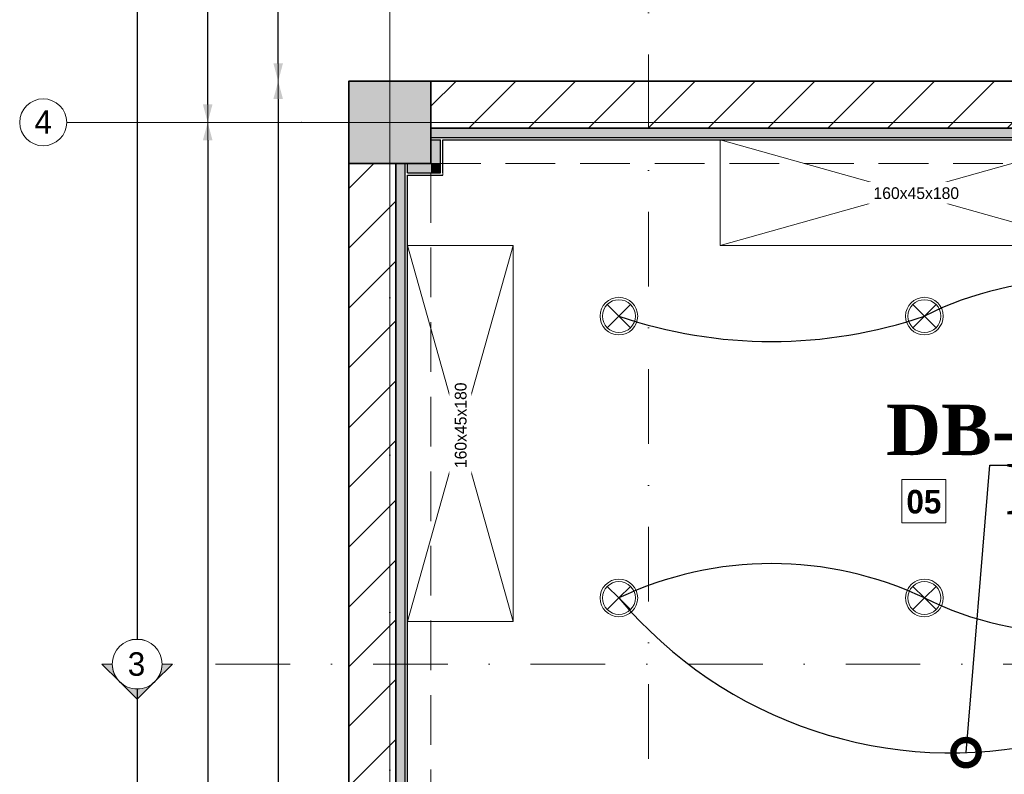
# Model space of a CAD drawing. Header units: inches. Extents: x -101229 to 34922, y -9538 to 27777.
# Tile 24 of 53: x -17806 to -13616, y 8847 to 12059. Entities that reach past the tile are written whole.
import ezdxf
from ezdxf import colors
from ezdxf.entities.mleader import LeaderData, LeaderLine
from ezdxf.enums import TextEntityAlignment as Align
from ezdxf.math import Vec2, Vec3

# ---------------------------------------------------------------- set-up
doc = ezdxf.new("R2010")
doc.units = ezdxf.units.IN
doc.header["$MEASUREMENT"] = 0
doc.set_wipeout_variables(frame=1)
for name, pattern in [('Dot & Dashed', [670.277762, 317.5, -176.388889, 0, -176.388874]), ('Hidden', [317.5, 211.666667, -105.833333]), ('Wipeout_Contour', [1000, 0, -1000])]:
    doc.linetypes.add(name, pattern=pattern)
for name, color, linetype in [('- განათება', 7, 'Continuous'), ('- საშტეფცელო როზეტები', 7, 'Continuous'), ('Dimensioning - General', 7, 'Continuous'), ('Marker - Section', 7, 'Continuous'), ('New_Structural - Bearing', 7, 'Continuous'), ('Structural - Bearing', 7, 'Continuous'), ('Structural - Grid', 7, 'Continuous')]:
    doc.layers.add(name, color=color, linetype=linetype)
for name, color, linetype, lineweight, true_color in [('Marker - Section_Pen_No__108', 7, 'Continuous', 13, 0xfd8379), ('New_Interior - Lamp_Pen_No__77', 7, 'Continuous', 20, 0xffeb28), ('New_Structural - Bearing_Pen_No__255', 7, 'Continuous', 13, 0xe8e8e8), ('New_Structural - Bearing_Pen_No__5', 7, 'Continuous', 25, 0x40a5ff), ('New_Structural - Bearing_Pen_No__57', 7, 'Continuous', 25, 0xdcd214), ('Structural - Bearing_Pen_No__102', 7, 'Continuous', 13, 0xcccccc), ('Structural - Bearing_Pen_No__161', 7, 'Continuous', 13, 0x6a6a6a), ('Structural - Bearing_Pen_No__28', 7, 'Continuous', 35, 0xa80f02), ('Structural - Bearing_Pen_No__81', 7, 'Continuous', 20, 0x6a6a6a), ('Structural - Grid_Pen_No__81', 7, 'Continuous', 20, 0x6a6a6a)]:
    doc.layers.add(name, color=color, linetype=linetype, lineweight=lineweight, true_color=true_color)
for name, color, linetype, lineweight in [('New_Annotation - Text_Pen_No__1', 7, 'Continuous', 13), ('New_Annotation - Text_Pen_No__20', 1, 'Continuous', 0), ('New_Interior - Furniture _Pen_No__1', 7, 'Continuous', 13), ('New_Structural - Bearing_Pen_No__1', 7, 'Continuous', 13), ('Structural - Bearing_Pen_No__1', 7, 'Continuous', 13), ('Structural - Bearing_Pen_No__20', 1, 'Continuous', 0), ('Structural - Bearing_Pen_No__27', 7, 'Continuous', 35)]:
    doc.layers.add(name, color=color, linetype=linetype, lineweight=lineweight)
doc.styles.add('CT', font='ARIALN.TTF', dxfattribs={"height": 200})
doc.styles.add('GENERATED_STYLE_3', font='txt')
doc.styles.add('GENERATED_STYLE_4', font='txt')
doc.dimstyles.new('GENERATED_STYLE__1', dxfattribs={"dimtxt": 100, "dimasz": 76, "dimexe": 0.18, "dimexo": 0.0625, "dimgap": 0, "dimtad": 0, "dimdec": 0, "dimlfac": 0.1, "dimzin": 0, "dimdsep": 46, "dimtxsty": 'GENERATED_STYLE_3', "dimblk": 'ARROWHEAD_5', "dimblk1": 'ARROWHEAD_5', "dimblk2": 'ARROWHEAD_5', "dimcen": 0.09, "dimse1": 1, "dimse2": 1, "dimclrd": 7, "dimclre": 7, "dimclrt": 7, "dimadec": 0, "dimazin": 0, "dimtfac": 1, "dimtdec": 4, "dimtmove": 0, "dimatfit": 3, "dimfxl": 1, "dimtolj": 1, "dimtzin": 0, "dimarcsym": 0})
doc.dimstyles.new('GENERATED_STYLE__2', dxfattribs={"dimtxt": 100, "dimasz": 76, "dimexe": 0.18, "dimexo": 0.0625, "dimgap": 0, "dimtad": 0, "dimtih": 1, "dimtoh": 1, "dimdec": 0, "dimlfac": 0.1, "dimzin": 0, "dimdsep": 46, "dimtxsty": 'GENERATED_STYLE_3', "dimblk": 'ARROWHEAD_5', "dimblk1": 'ARROWHEAD_5', "dimblk2": 'ARROWHEAD_5', "dimcen": 0.09, "dimse1": 1, "dimse2": 1, "dimclrd": 7, "dimclre": 7, "dimclrt": 7, "dimadec": 0, "dimazin": 0, "dimtfac": 1, "dimtdec": 4, "dimtmove": 0, "dimatfit": 3, "dimfxl": 1, "dimtolj": 1, "dimtzin": 0, "dimarcsym": 0})
pattern_1 = [(45, (0, 0), (-127.2792, 127.2792), [])]

# ---------------------------------------------------------------- blocks, each defined once
blk = doc.blocks.new('Slab_1', base_point=(-47183.8, 14488))
at = {"layer": 'Structural - Bearing_Pen_No__1', "color": 7, "linetype": 'Continuous', "lineweight": 13, "flags": 128}
blk.add_lwpolyline([(-47183.8, 14488), (1166.2, 14488), (1166.2, 32488), (1166.2, 39238), (-26465.1, 39238), (-29183.8, 32838), (-47183.8, 32838)], close=True, dxfattribs=at)
blk = doc.blocks.new('Wall_1', base_point=(-47183.8, 14838))
at = {"layer": 'Structural - Bearing', "linetype": 'Continuous', "lineweight": 0, "true_color": 0x000000}
h = blk.add_hatch(dxfattribs=at)
h.set_pattern_fill('MASONRY_BLOCK', color=18, style=0, pattern_type=2)
h.set_pattern_definition(pattern_1)
h.paths.add_polyline_path([(-47183.8, 26838), (-46983.8, 26838), (-46983.8, 32488), (-47183.8, 32488)])
at = {"layer": 'Structural - Bearing_Pen_No__27', "color": 7, "linetype": 'Continuous', "lineweight": 35, "flags": 128}
for points in [[(-47183.8, 32488), (-47183.8, 26838)], [(-46983.8, 29832.2), (-46983.8, 32488)]]:
    blk.add_lwpolyline(points, dxfattribs=at)
blk = doc.blocks.new('Wall_2', base_point=(-46833.8, 32838))
at = {"layer": 'Structural - Bearing', "linetype": 'Continuous', "lineweight": 0, "true_color": 0x000000}
h = blk.add_hatch(dxfattribs=at)
h.set_pattern_fill('MASONRY_BLOCK', color=18, style=0, pattern_type=2)
h.set_pattern_definition(pattern_1)
h.paths.add_polyline_path([(-46833.8, 32838), (-46833.8, 32638), (-41183.8, 32638), (-41183.8, 32838)])
at = {"layer": 'Structural - Bearing_Pen_No__27', "color": 7, "linetype": 'Continuous', "lineweight": 35, "flags": 128}
for points in [[(-41183.8, 32838), (-46833.8, 32838)], [(-46833.8, 32638), (-41183.8, 32638)]]:
    blk.add_lwpolyline(points, dxfattribs=at)
blk = doc.blocks.new('Wall_50', base_point=(-46983.8, 29832.2))
at = {"layer": 'New_Structural - Bearing_Pen_No__57', "linetype": 'Continuous', "lineweight": 25, "true_color": 0xdcd214}
blk.add_hatch(color=52, dxfattribs=at).paths.add_polyline_path([(-46943.8, 32488), (-46983.8, 32488), (-46983.8, 29832.2), (-46943.8, 29832.2)])
at = {"layer": 'New_Structural - Bearing_Pen_No__1', "color": 7, "linetype": 'Continuous', "lineweight": 13, "flags": 128}
for points in [[(-46983.8, 29832.2), (-46943.8, 29832.2)], [(-46943.8, 29832.2), (-46933.8, 29832.2)]]:
    blk.add_lwpolyline(points, dxfattribs=at)
at = {"layer": 'New_Structural - Bearing_Pen_No__5', "color": 161, "linetype": 'Continuous', "lineweight": 25, "true_color": 0x40a5ff}
blk.add_line((-46943.8, 29832.2), (-46943.8, 32488), dxfattribs=at)
at = {"layer": 'New_Structural - Bearing_Pen_No__5', "color": 161, "linetype": 'Continuous', "lineweight": 25, "true_color": 0x40a5ff, "flags": 128}
for points in [[(-46983.8, 32488), (-46983.8, 29832.2)], [(-46933.8, 32448), (-46933.8, 32488)], [(-46933.8, 29832.2), (-46933.8, 32438)]]:
    blk.add_lwpolyline(points, dxfattribs=at)
blk = doc.blocks.new('Wall_51', base_point=(-46983.8, 32638))
at = {"layer": 'New_Structural - Bearing_Pen_No__57', "linetype": 'Continuous', "lineweight": 25, "true_color": 0xdcd214}
blk.add_hatch(color=52, dxfattribs=at).paths.add_polyline_path([(-41223.8, 32638), (-46833.8, 32638), (-46833.8, 32598), (-41223.8, 32598)])
at = {"layer": 'New_Structural - Bearing_Pen_No__5', "color": 161, "linetype": 'Continuous', "lineweight": 25, "true_color": 0x40a5ff}
blk.add_line((-46833.8, 32598), (-41223.8, 32598), dxfattribs=at)
at = {"layer": 'New_Structural - Bearing_Pen_No__5', "color": 161, "linetype": 'Continuous', "lineweight": 25, "true_color": 0x40a5ff, "flags": 128}
for points in [[(-41183.8, 32638), (-46833.8, 32638)], [(-46833.8, 32588), (-46793.8, 32588)], [(-46783.8, 32588), (-41233.8, 32588)]]:
    blk.add_lwpolyline(points, dxfattribs=at)
blk = doc.blocks.new('Wall_57', base_point=(-46983.8, 32488))
at = {"layer": 'New_Structural - Bearing_Pen_No__255', "linetype": 'Continuous', "lineweight": 13, "true_color": 0xe8e8e8}
for points in [[(-46833.8, 32488), (-46933.8, 32488), (-46933.8, 32448), (-46833.8, 32448)], [(-46793.8, 32488), (-46833.8, 32488), (-46793.8, 32448)], [(-46833.8, 32488), (-46833.8, 32448), (-46793.8, 32448)]]:
    blk.add_hatch(color=254, dxfattribs=at).paths.add_polyline_path(points)
at = {"layer": 'New_Structural - Bearing_Pen_No__1', "color": 7, "linetype": 'Continuous', "lineweight": 13, "flags": 128}
for points in [[(-46933.8, 32488), (-46933.8, 32448)], [(-46783.8, 32438), (-46783.8, 32448)]]:
    blk.add_lwpolyline(points, dxfattribs=at)
at = {"layer": 'New_Structural - Bearing_Pen_No__5', "color": 161, "linetype": 'Continuous', "lineweight": 25, "true_color": 0x40a5ff}
for p, q in [((-46793.8, 32448), (-46793.8, 32488)), ((-46933.8, 32448), (-46833.8, 32448)), ((-46833.8, 32448), (-46793.8, 32448))]:
    blk.add_line(p, q, dxfattribs=at)
at = {"layer": 'New_Structural - Bearing_Pen_No__5', "color": 161, "linetype": 'Continuous', "lineweight": 25, "true_color": 0x40a5ff, "flags": 128}
blk.add_lwpolyline([(-46933.8, 32438), (-46783.8, 32438)], dxfattribs=at)
blk = doc.blocks.new('Wall_58', base_point=(-46833.8, 32488))
at = {"layer": 'New_Structural - Bearing_Pen_No__255', "linetype": 'Continuous', "lineweight": 13, "true_color": 0xe8e8e8}
blk.add_hatch(color=254, dxfattribs=at).paths.add_polyline_path([(-46793.8, 32488), (-46793.8, 32588), (-46833.8, 32588), (-46833.8, 32488)])
at = {"layer": 'New_Structural - Bearing_Pen_No__1', "color": 7, "linetype": 'Continuous', "lineweight": 13, "flags": 128}
blk.add_lwpolyline([(-46833.8, 32588), (-46793.8, 32588)], dxfattribs=at)
at = {"layer": 'New_Structural - Bearing_Pen_No__5', "color": 161, "linetype": 'Continuous', "lineweight": 25, "true_color": 0x40a5ff}
for p, q in [((-46793.8, 32488), (-46793.8, 32588)), ((-46793.8, 32448), (-46793.8, 32488))]:
    blk.add_line(p, q, dxfattribs=at)
at = {"layer": 'New_Structural - Bearing_Pen_No__5', "color": 161, "linetype": 'Continuous', "lineweight": 25, "true_color": 0x40a5ff, "flags": 128}
blk.add_lwpolyline([(-46783.8, 32448), (-46783.8, 32588)], dxfattribs=at)
blk = doc.blocks.new('Column_2', base_point=(-47008.8, 32663))
at = {"layer": 'Structural - Bearing_Pen_No__161', "linetype": 'Continuous', "lineweight": 0, "true_color": 0x6a6a6a}
blk.add_hatch(color=251, dxfattribs=at).paths.add_polyline_path([(-46833.8, 32488), (-46833.8, 32838), (-47183.8, 32838), (-47183.8, 32488)])
at = {"layer": 'Structural - Bearing_Pen_No__20', "color": 1, "linetype": 'Continuous', "lineweight": 0}
for p, q in [((-47008.8, 32743), (-47008.8, 32918)), ((-47088.8, 32663), (-47263.8, 32663)), ((-46928.8, 32663), (-46753.8, 32663)), ((-47008.8, 32583), (-47008.8, 32408))]:
    blk.add_line(p, q, dxfattribs=at)
blk.add_point((-47008.8, 32663), dxfattribs=at)
at = {"layer": 'Structural - Bearing_Pen_No__28', "color": 14, "linetype": 'Continuous', "lineweight": 35, "true_color": 0xa80f02, "flags": 128}
blk.add_lwpolyline([(-46833.8, 32488), (-46833.8, 32838), (-47183.8, 32838), (-47183.8, 32488)], close=True, dxfattribs=at)
blk = doc.blocks.new('Wardrobe 01')
at = {"layer": 'New_Interior - Furniture _Pen_No__1', "color": 7, "linetype": 'Continuous', "lineweight": 13}
for p, q in [((1600, 0), (0, 450)), ((0, 0), (1600, 450))]:
    blk.add_line(p, q, dxfattribs=at)
at = {"layer": 'New_Interior - Furniture _Pen_No__1', "color": 7, "linetype": 'Continuous', "lineweight": 13, "flags": 128}
blk.add_lwpolyline([(0, 0), (1600, 0), (1600, 450), (0, 450)], close=True, dxfattribs=at)
blk = doc.blocks.new('Standard grid marker')
at = {"layer": 'Structural - Grid_Pen_No__81', "color": 251, "linetype": 'Continuous', "lineweight": 20, "true_color": 0x6a6a6a}
for p, q in [((1000, 0), (51328.1, 0)), ((51328.1, 0), (52328.1, 0))]:
    blk.add_line(p, q, dxfattribs=at)
blk.add_circle((52428.1, 0), 100, dxfattribs=at)
blk.add_point((51328.1, 0), dxfattribs=at)
blk.add_point((51328.1, 0), dxfattribs=at)
at = {"layer": 'Structural - Grid_Pen_No__81', "color": 251, "lineweight": 20, "true_color": 0x6a6a6a, "style": 'GENERATED_STYLE_3'}
for tag, p in [('AC_MarkerText_1_0', (-100, -144)), ('AC_MarkerText_1_1', (52428.1, -144))]:
    blk.add_attdef(tag, text='', height=100, rotation=180, dxfattribs=at).set_placement(p, align=Align.TOP_CENTER)
blk = doc.blocks.new('Standard grid marker_2')
at = {"layer": 'Structural - Grid_Pen_No__81', "color": 251, "linetype": 'Continuous', "lineweight": 20, "true_color": 0x6a6a6a}
blk.add_line((1000, 0), (27734.9, 0), dxfattribs=at)
at = {"layer": 'Structural - Grid_Pen_No__81', "color": 251, "lineweight": 20, "true_color": 0x6a6a6a, "style": 'GENERATED_STYLE_3'}
for tag, p in [('AC_MarkerText_1_0', (-1.5, -46.7)), ('AC_MarkerText_1_1', (28933.4, -46.7))]:
    blk.add_attdef(tag, text='', height=100, rotation=270, dxfattribs=at).set_placement(p, align=Align.TOP_CENTER)
blk = doc.blocks.new('Beam_9', base_point=(-47008.8, 14663))
at = {"layer": 'Structural - Bearing_Pen_No__102', "color": 254, "linetype": 'Hidden', "lineweight": 13, "true_color": 0xcccccc}
for p, q in [((-47183.8, 14488), (-47183.8, 32838)), ((-46833.8, 26838), (-46833.8, 32488))]:
    blk.add_line(p, q, dxfattribs=at)
at = {"layer": 'Structural - Bearing_Pen_No__81', "color": 251, "linetype": 'Dot & Dashed', "lineweight": 20, "true_color": 0x6a6a6a}
blk.add_line((-47008.8, 14663), (-47008.8, 32663), dxfattribs=at)
blk = doc.blocks.new('Beam_13', base_point=(-47008.8, 32663))
at = {"layer": 'Structural - Bearing_Pen_No__102', "color": 254, "linetype": 'Hidden', "lineweight": 13, "true_color": 0xcccccc}
for p, q in [((-47183.8, 32838), (-23183.8, 32838)), ((-46833.8, 32488), (-41183.8, 32488))]:
    blk.add_line(p, q, dxfattribs=at)
at = {"layer": 'Structural - Bearing_Pen_No__81', "color": 251, "linetype": 'Dot & Dashed', "lineweight": 20, "true_color": 0x6a6a6a}
blk.add_line((-47008.8, 32663), (991.2, 32663), dxfattribs=at)
blk = doc.blocks.new('ARROWHEAD_5')
at = {"linetype": 'Continuous', "lineweight": 0}
blk.add_hatch(color=0, dxfattribs=at).paths.add_polyline_path([(-1, 0.2679), (0, 0), (-1, -0.2679)])
at = {"color": 0, "linetype": 'Continuous', "lineweight": 0}
blk.add_line((0, 0), (-1, 0), dxfattribs=at)
blk = doc.blocks.new('*D160')
at = {"layer": 'Defpoints', "color": 0, "linetype": 'Continuous', "transparency": 16777216}
for p in [(-16706.3, 11797.3), (-16406.3, 11797.3), (-16406.3, -3601.7)]:
    blk.add_point(p, dxfattribs=at)
at = {"layer": 'Dimensioning - General', "color": 7, "linetype": 'Continuous', "lineweight": -2, "transparency": 16777216}
for p, q in [((-16706.3, 11721.3), (-16706.3, 4246.9)), ((-16706.3, -3525.7), (-16706.3, 3913.6))]:
    blk.add_line(p, q, dxfattribs=at)
at = {"layer": 'Dimensioning - General', "color": 7, "linetype": 'Continuous', "lineweight": -2, "transparency": 16777216, "xscale": 76.00000000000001, "yscale": 76.00000000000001, "zscale": 76.00000000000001}
for p, rotation in [((-16706.3, 11797.3), 90), ((-16706.3, -3601.7), 270)]:
    blk.add_blockref('ARROWHEAD_5', p, dxfattribs=dict(at, rotation=rotation))
at = {"layer": 'Dimensioning - General', "color": 7, "linetype": 'Continuous', "lineweight": 13, "transparency": 16777216, "insert": (-16706.3, 4080.2), "char_height": 100, "attachment_point": 5, "rotation": 90, "style": 'GENERATED_STYLE_3'}
blk.add_mtext('\\A1;1540', dxfattribs=at)
blk = doc.blocks.new('*D161')
at = {"layer": 'Defpoints', "color": 0, "linetype": 'Continuous', "transparency": 16777216}
for p in [(-16706.3, 18197.3), (4312.4, 18197.3), (-16406.3, 11797.3)]:
    blk.add_point(p, dxfattribs=at)
at = {"layer": 'Dimensioning - General', "color": 7, "linetype": 'Continuous', "lineweight": -2, "transparency": 16777216}
for p, q in [((-16706.3, 18121.3), (-16706.3, 15102.9)), ((-16706.3, 11873.3), (-16706.3, 14845.8))]:
    blk.add_line(p, q, dxfattribs=at)
at = {"layer": 'Dimensioning - General', "color": 7, "linetype": 'Continuous', "lineweight": -2, "transparency": 16777216, "xscale": 76.00000000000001, "yscale": 76.00000000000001, "zscale": 76.00000000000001}
for p, rotation in [((-16706.3, 18197.3), 90), ((-16706.3, 11797.3), 270)]:
    blk.add_blockref('ARROWHEAD_5', p, dxfattribs=dict(at, rotation=rotation))
at = {"layer": 'Dimensioning - General', "color": 7, "linetype": 'Continuous', "lineweight": 13, "transparency": 16777216, "insert": (-16706.3, 14974.3), "char_height": 100, "attachment_point": 5, "rotation": 90, "style": 'GENERATED_STYLE_3'}
blk.add_mtext('\\A1;640', dxfattribs=at)
blk = doc.blocks.new('*D164')
at = {"layer": 'Defpoints', "color": 0, "linetype": 'Continuous', "transparency": 16777216}
for p in [(-17164.2, 11622.3), (-17006.3, 11622.3), (-17021.5, 5622.3)]:
    blk.add_point(p, dxfattribs=at)
at = {"layer": 'Dimensioning - General', "color": 7, "linetype": 'Continuous', "lineweight": -2, "transparency": 16777216}
for p, q in [((-17006.3, 11546.3), (-17006.3, 8719.9)), ((-17006.3, 5698.3), (-17006.3, 8462.8))]:
    blk.add_line(p, q, dxfattribs=at)
at = {"layer": 'Dimensioning - General', "color": 7, "linetype": 'Continuous', "lineweight": -2, "transparency": 16777216, "xscale": 76.00000000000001, "yscale": 76.00000000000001, "zscale": 76.00000000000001}
for p, rotation in [((-17006.3, 11622.3), 90), ((-17006.3, 5622.3), 270)]:
    blk.add_blockref('ARROWHEAD_5', p, dxfattribs=dict(at, rotation=rotation))
at = {"layer": 'Dimensioning - General', "color": 7, "linetype": 'Continuous', "lineweight": 13, "transparency": 16777216, "insert": (-17006.3, 8591.3), "char_height": 100, "attachment_point": 5, "rotation": 90, "style": 'GENERATED_STYLE_3'}
blk.add_mtext('\\A1;600', dxfattribs=at)
blk = doc.blocks.new('*D165')
at = {"layer": 'Defpoints', "color": 0, "linetype": 'Continuous', "transparency": 16777216}
for p in [(-17006.3, 18022.3), (-16982.2, 18022.3), (-17164.2, 11622.3)]:
    blk.add_point(p, dxfattribs=at)
at = {"layer": 'Dimensioning - General', "color": 7, "linetype": 'Continuous', "lineweight": -2, "transparency": 16777216}
for p, q in [((-17006.3, 17946.3), (-17006.3, 14927.9)), ((-17006.3, 11698.3), (-17006.3, 14670.8))]:
    blk.add_line(p, q, dxfattribs=at)
at = {"layer": 'Dimensioning - General', "color": 7, "linetype": 'Continuous', "lineweight": -2, "transparency": 16777216, "xscale": 76.00000000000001, "yscale": 76.00000000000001, "zscale": 76.00000000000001}
for p, rotation in [((-17006.3, 18022.3), 90), ((-17006.3, 11622.3), 270)]:
    blk.add_blockref('ARROWHEAD_5', p, dxfattribs=dict(at, rotation=rotation))
at = {"layer": 'Dimensioning - General', "color": 7, "linetype": 'Continuous', "lineweight": 13, "transparency": 16777216, "insert": (-17006.3, 14799.3), "char_height": 100, "attachment_point": 5, "rotation": 90, "style": 'GENERATED_STYLE_3'}
blk.add_mtext('\\A1;640', dxfattribs=at)
blk = doc.blocks.new('*D166')
at = {"layer": 'Defpoints', "color": 0, "linetype": 'Continuous', "transparency": 16777216}
for p in [(-17306.3, 18197.3), (-16706.3, 18197.3), (-16406.3, -6552.7)]:
    blk.add_point(p, dxfattribs=at)
at = {"layer": 'Dimensioning - General', "color": 7, "linetype": 'Continuous', "lineweight": -2, "transparency": 16777216}
for p, q in [((-17306.3, 18121.3), (-17306.3, 5984.4)), ((-17306.3, -6476.7), (-17306.3, 5632))]:
    blk.add_line(p, q, dxfattribs=at)
at = {"layer": 'Dimensioning - General', "color": 7, "linetype": 'Continuous', "lineweight": -2, "transparency": 16777216, "xscale": 76.00000000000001, "yscale": 76.00000000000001, "zscale": 76.00000000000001}
for p, rotation in [((-17306.3, 18197.3), 90), ((-17306.3, -6552.7), 270)]:
    blk.add_blockref('ARROWHEAD_5', p, dxfattribs=dict(at, rotation=rotation))
at = {"layer": 'Dimensioning - General', "color": 7, "linetype": 'Continuous', "lineweight": 13, "transparency": 16777216, "insert": (-17306.3, 5808.2), "char_height": 100, "attachment_point": 5, "rotation": 90, "style": 'GENERATED_STYLE_3'}
blk.add_mtext('\\A1;2475', dxfattribs=at)
blk = doc.blocks.new('*D197')
at = {"layer": 'Defpoints', "color": 0, "linetype": 'Continuous', "transparency": 16777216}
for p in [(-16406.3, 18497.3), (-16406.3, 11797.3), (1593.7, 11797.3)]:
    blk.add_point(p, dxfattribs=at)
at = {"layer": 'Dimensioning - General', "color": 7, "linetype": 'Continuous', "lineweight": -2, "transparency": 16777216}
for p, q in [((-16330.3, 18497.3), (-7603.3, 18497.3)), ((1517.7, 18497.3), (-7269.9, 18497.3))]:
    blk.add_line(p, q, dxfattribs=at)
at = {"layer": 'Dimensioning - General', "color": 7, "linetype": 'Continuous', "lineweight": -2, "transparency": 16777216, "xscale": 76.00000000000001, "yscale": 76.00000000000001, "zscale": 76.00000000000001, "rotation": 180}
blk.add_blockref('ARROWHEAD_5', (-16406.3, 18497.3), dxfattribs=at)
at = {"layer": 'Dimensioning - General', "color": 7, "linetype": 'Continuous', "lineweight": -2, "transparency": 16777216, "xscale": 76.00000000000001, "yscale": 76.00000000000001, "zscale": 76.00000000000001}
blk.add_blockref('ARROWHEAD_5', (1593.7, 18497.3), dxfattribs=at)
at = {"layer": 'Dimensioning - General', "color": 7, "linetype": 'Continuous', "lineweight": 13, "transparency": 16777216, "insert": (-7436.6, 18497.3), "char_height": 100, "attachment_point": 5, "style": 'GENERATED_STYLE_3'}
blk.add_mtext('\\A1;1800', dxfattribs=at)
blk = doc.blocks.new('*D206')
at = {"layer": 'Defpoints', "color": 0, "linetype": 'Continuous', "transparency": 16777216}
for p in [(-16406.3, 19097.3), (31943.7, 18197.3), (-16406.3, 11797.3)]:
    blk.add_point(p, dxfattribs=at)
at = {"layer": 'Dimensioning - General', "color": 7, "linetype": 'Continuous', "lineweight": -2, "transparency": 16777216}
for p, q in [((-16330.3, 19097.3), (7571.2, 19097.3)), ((31867.7, 19097.3), (7923.5, 19097.3))]:
    blk.add_line(p, q, dxfattribs=at)
at = {"layer": 'Dimensioning - General', "color": 7, "linetype": 'Continuous', "lineweight": -2, "transparency": 16777216, "xscale": 76.00000000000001, "yscale": 76.00000000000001, "zscale": 76.00000000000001, "rotation": 180}
blk.add_blockref('ARROWHEAD_5', (-16406.3, 19097.3), dxfattribs=at)
at = {"layer": 'Dimensioning - General', "color": 7, "linetype": 'Continuous', "lineweight": -2, "transparency": 16777216, "xscale": 76.00000000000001, "yscale": 76.00000000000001, "zscale": 76.00000000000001}
blk.add_blockref('ARROWHEAD_5', (31943.7, 19097.3), dxfattribs=at)
at = {"layer": 'Dimensioning - General', "color": 7, "linetype": 'Continuous', "lineweight": 13, "transparency": 16777216, "insert": (7747.4, 19097.3), "char_height": 100, "attachment_point": 5, "style": 'GENERATED_STYLE_3'}
blk.add_mtext('\\A1;4835', dxfattribs=at)
blk = doc.blocks.new('Cutting Plane_2', base_point=(3944.3, 35559.3))
at = {"layer": 'Marker - Section_Pen_No__108', "color": 11, "linetype": 'Dot & Dashed', "lineweight": 13, "true_color": 0xfd8379}
blk.add_line((-19947.3, 30356.7), (-47933.8, 30356.7), dxfattribs=at)
at = {"color": 254, "linetype": 'Wipeout_Contour', "lineweight": 0, "ltscale": 1023562.793280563}
blk.add_wipeout([(-47977.7, 30356.7), (-47977.7, 30356.7), (-47988.2, 30402.7), (-48017.7, 30439.6), (-48060.2, 30460.1), (-48107.4, 30460.1), (-48149.9, 30439.6), (-48179.4, 30402.7), (-48189.9, 30356.7), (-48189.9, 30356.7), (-48189.9, 30356.7), (-48179.4, 30310.6), (-48149.9, 30273.7), (-48107.4, 30253.3), (-48060.2, 30253.3), (-48017.7, 30273.7), (-47988.2, 30310.6)], dxfattribs=at).dxf.layer = 'Marker - Section'
at = {"layer": 'Marker - Section_Pen_No__108', "linetype": 'Continuous', "lineweight": 13, "true_color": 0xfd8379}
for points in [[(-48233.8, 30356.7), (-48158.8, 30281.7, -0.198912), (-48189.9, 30356.7)], [(-47933.8, 30356.7), (-47977.7, 30356.7, -0.198912), (-48008.8, 30281.7)], [(-48158.8, 30281.7), (-48083.8, 30206.7), (-48008.8, 30281.7, -0.414214)]]:
    blk.add_hatch(color=11, dxfattribs=at).paths.add_polyline_path(points)
at = {"layer": 'Marker - Section_Pen_No__108', "color": 11, "linetype": 'Continuous', "lineweight": 13, "true_color": 0xfd8379, "flags": 128}
for points in [[(-48233.8, 30356.7), (-48189.9, 30356.7, 0.198912), (-48158.8, 30281.7)], [(-47933.8, 30356.7), (-47977.7, 30356.7, -0.198912), (-48008.8, 30281.7)], [(-48158.8, 30281.7, 0.414214), (-48008.8, 30281.7), (-48083.8, 30206.7)]]:
    blk.add_lwpolyline(points, format="xyb", close=True, dxfattribs=at)
at = {"layer": 'Marker - Section_Pen_No__108', "color": 11, "linetype": 'Continuous', "lineweight": 13, "true_color": 0xfd8379}
blk.add_circle((-48083.8, 30356.7), 106.1, dxfattribs=at)
at = {"layer": 'Marker - Section_Pen_No__108', "color": 11, "lineweight": 13, "true_color": 0xfd8379, "insert": (-48123.9, 30305.4), "char_height": 100, "attachment_point": 7, "style": 'GENERATED_STYLE_3'}
blk.add_mtext('\\A1;{\\pql;\\pt0;\\fBOG 2018|b0|i0|c0|p0;\\W1.000000;3}', dxfattribs=at)
blk = doc.blocks.new('Cutting Plane_3', base_point=(-45907.6, 11703.1))
at = {"layer": 'Marker - Section_Pen_No__108', "color": 11, "linetype": 'Dot & Dashed', "lineweight": 13, "true_color": 0xfd8379}
blk.add_line((-45907.6, 11853.1), (-45907.6, 40288), dxfattribs=at)
blk = doc.blocks.new('Recessed Spot')
at = {"layer": 'New_Interior - Lamp_Pen_No__77', "color": 2, "linetype": 'Continuous', "lineweight": 20, "true_color": 0xffeb28}
for q in [(-49.5, 49.5), (49.5, 49.5), (-49.5, -49.5), (49.5, -49.5)]:
    blk.add_line((0, 0), q, dxfattribs=at)
at = {"layer": 'New_Interior - Lamp_Pen_No__77', "color": 2, "linetype": 'Continuous', "lineweight": 20, "true_color": 0xffeb28, "flags": 128}
blk.add_lwpolyline([(80, 0, 1), (-80, 0, 1)], format="xyb", close=True, dxfattribs=at)
at = {"layer": 'New_Interior - Lamp_Pen_No__77', "color": 2, "linetype": 'Continuous', "lineweight": 20, "true_color": 0xffeb28}
blk.add_circle((0, 0), 70, dxfattribs=at)
blk = doc.blocks.new('_DotSmall')
at = {"color": 0, "linetype": 'ByBlock', "const_width": 0.5}
blk.add_lwpolyline([(-0.0625, 0, 1), (0.0625, 0, 1)], format="xyb", close=True, dxfattribs=at)
blk = doc.blocks.new('AVARIULI GANATEBA')
at = {"layer": '- განათება', "color": 3, "linetype": 'Continuous', "lineweight": 20}
for q in [(-49.5, 49.5), (49.5, 49.5), (-49.5, -49.5), (49.5, -49.5)]:
    blk.add_line((0, 0), q, dxfattribs=at)
for major_axis, start_param, end_param in [((56.6, 56.6), 0.785398, 3.926991), ((-49.5, 49.5), 2.356194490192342, 8.639379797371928), ((56.6, 56.6), 3.926991, 7.068583)]:
    blk.add_ellipse((0, 0), major_axis=major_axis, ratio=1, start_param=start_param, end_param=end_param, dxfattribs=at)

msp = doc.modelspace()

# ---------------------------------------------------------------- block references
at = {"layer": 'New_Interior - Furniture _Pen_No__1', "color": 7, "linetype": 'Continuous', "lineweight": 13, "xscale": -1, "zscale": 1000}
msp.add_blockref('Wardrobe 01', (-13226.20136, 11097.28394), dxfattribs=at)
at = {"layer": 'New_Interior - Furniture _Pen_No__1', "color": 7, "linetype": 'Continuous', "lineweight": 13, "xscale": -1, "zscale": 1000, "rotation": 90}
msp.add_blockref('Wardrobe 01', (-15706.28398, 11097.28394), dxfattribs=at)
at = {"layer": 'New_Structural - Bearing', "color": 7, "lineweight": 35}
for name, p in [('Wall_51', (-16206.28398, 11597.28394)), ('Wall_58', (-16056.28398, 11447.28394)), ('Wall_50', (-16206.28398, 8791.49902)), ('Wall_57', (-16206.28398, 11447.28394))]:
    msp.add_blockref(name, p, dxfattribs=at)
at = {"layer": 'Structural - Bearing', "color": 7, "linetype": 'Continuous', "lineweight": 13}
msp.add_blockref('Slab_1', (-16406.28398, -6552.71606), dxfattribs=at)
at = {"layer": 'Structural - Bearing', "color": 14, "lineweight": 35, "true_color": 0xa80f02}
msp.add_blockref('Column_2', (-16231.28398, 11622.28394), dxfattribs=at)
at = {"layer": 'Structural - Bearing', "color": 254, "lineweight": 13, "true_color": 0xcccccc}
for name, p in [('Beam_9', (-16231.28398, -6377.71606)), ('Beam_13', (-16231.28398, 11622.28394))]:
    msp.add_blockref(name, p, dxfattribs=at)
at = {"layer": 'Structural - Bearing', "color": 7, "lineweight": 35}
for name, p in [('Wall_2', (-16056.28398, 11797.28394)), ('Wall_1', (-16406.28398, -6202.71606))]:
    msp.add_blockref(name, p, dxfattribs=at)
at = {"layer": 'Structural - Grid', "color": 8, "linetype": 'Continuous', "lineweight": 15, "zscale": 1000, "rotation": 90}
msp.add_blockref('Standard grid marker_2', (-16231.28398, -9337.64184), dxfattribs=at)
at = {"layer": 'Structural - Grid', "color": 8, "linetype": 'Continuous', "lineweight": 15}
ref = msp.add_blockref('Standard grid marker', (34721.7883, 11622.28394), dxfattribs=dict(at, zscale=1000, rotation=180))
ref.add_attrib('AC_MarkerText_1_1', '4', dxfattribs={"layer": 'Structural - Grid_Pen_No__81', "color": 251, "lineweight": 20, "true_color": 0x6a6a6a, "height": 100, "rotation": 360, "style": 'GENERATED_STYLE_3'}).set_placement((-17706.28398, 11674.10211), align=Align.TOP_CENTER)

# ---------------------------------------------------------------- dimensions: what is measured, and where the dimension line sits
at = {"layer": 'Dimensioning - General', "color": 7, "linetype": 'Continuous', "lineweight": 13}
for base, p1, picture, middle in [((-16406.28398, 19097.28394), (31943.71602, 18197.28394), '*D206', (7747.35252, 19097.28394)), ((-16406.28398, 18497.28394), (1593.71602, 11797.28394), '*D197', (-7436.59301, 18497.28394))]:
    dim = msp.add_linear_dim(base=base, p1=p1, p2=(-16406.28398, 11797.28394), angle=180, dimstyle='GENERATED_STYLE__2', dxfattribs=at)
    dim.commit()
    dim.dimension.update_dxf_attribs({"geometry": picture, "text_midpoint": middle, "dimtype": 160})
for base, p1, p2, picture, middle in [((-17306.28398, 18197.28394), (-16406.28398, -6552.71606), (-16706.28398, 18197.28394), '*D166', (-17306.28398, 5808.19343)), ((-16706.28398, 18197.28394), (-16406.28398, 11797.28394), (4312.35569, 18197.28394), '*D161', (-16706.28398, 14974.34743)), ((-17006.28398, 18022.28394), (-17164.21583, 11622.28394), (-16982.1775, 18022.28394), '*D165', (-17006.28398, 14799.34743)), ((-16706.28398, 11797.28394), (-16406.28398, -3601.67975), (-16406.28398, 11797.28394), '*D160', (-16706.28398, 4080.22061)), ((-17006.28398, 11622.28394), (-17021.45007, 5622.28394), (-17164.21583, 11622.28394), '*D164', (-17006.28398, 8591.34744))]:
    dim = msp.add_linear_dim(base=base, p1=p1, p2=p2, angle=90, dimstyle='GENERATED_STYLE__1', dxfattribs=at)
    dim.commit()
    dim.dimension.update_dxf_attribs({"geometry": picture, "text_midpoint": middle, "dimtype": 160, "text_rotation": 90})

# ---------------------------------------------------------------- next in the draw order: wipeouts: each hides what was drawn before it
at = {"color": 7, "linetype": 'Wipeout_Contour', "lineweight": 13, "ltscale": 276345.24915}
msp.add_wipeout([(-14196.48036, 11276.07215), (-13785.57053, 11276.07215), (-13785.57053, 11368.49644), (-14196.48036, 11368.49644)], dxfattribs=at).dxf.layer = 'New_Annotation - Text_Pen_No__1'
at = {"color": 7, "linetype": 'Wipeout_Contour', "lineweight": 13, "ltscale": 281183.938712}
msp.add_wipeout([(-15885.07218, 10127.00494), (-15885.07218, 10537.91476), (-15977.49648, 10537.91476), (-15977.49648, 10127.00494)], dxfattribs=at).dxf.layer = 'New_Annotation - Text_Pen_No__1'

# ---------------------------------------------------------------- next in the draw order: texts
at = {"layer": 'New_Annotation - Text_Pen_No__1', "color": 7, "linetype": 'Continuous', "lineweight": 13, "insert": (-13991.02545, 11345.81765), "char_height": 50, "attachment_point": 2, "style": 'GENERATED_STYLE_3'}
msp.add_mtext('\\A1;{\\pqc;\\fBOG 2018|b0|i0|c0|p0;\\W1.000000;1\\fBOG 2018|b0|i0|c0|p0;\\W1.000000;6\\fBOG 2018|b0|i0|c0|p0;\\W1.000000;0x45x180}', dxfattribs=at)
at = {"layer": 'New_Annotation - Text_Pen_No__1', "color": 7, "linetype": 'Continuous', "lineweight": 13, "insert": (-15954.81769, 10332.45985), "char_height": 50, "attachment_point": 2, "rotation": 90, "style": 'GENERATED_STYLE_3'}
msp.add_mtext('\\A1;{\\pqc;\\fBOG 2018|b0|i0|c0|p0;\\W1.000000;1\\fBOG 2018|b0|i0|c0|p0;\\W1.000000;6\\fBOG 2018|b0|i0|c0|p0;\\W1.000000;0x45x180}', dxfattribs=at)

# ---------------------------------------------------------------- next in the draw order: block references
at = {"layer": 'Marker - Section', "color": 11, "lineweight": 13, "true_color": 0xfd8379}
msp.add_blockref('Cutting Plane_2', (34721.7883, 14518.59888), dxfattribs=at)

# ---------------------------------------------------------------- next in the draw order: linework, layer by layer
at = {"layer": '- განათება', "color": 1}
for centre, radius, start, end in [((-13306.44899, 9500.17186), 1450.86173, 63.38394571, 116.61605429), ((-13306.44899, 10921.39447), 1475.04871, 243.85378273, 296.14621727)]:
    msp.add_arc(centre, radius, start, end, dxfattribs=at)

# ---------------------------------------------------------------- next in the draw order: block references
at = {"layer": '- განათება', "color": 2, "linetype": 'Continuous', "lineweight": 20, "true_color": 0xffeb28, "zscale": 1000, "rotation": 270}
msp.add_blockref('Recessed Spot', (-13956.44899, 10797.28394), dxfattribs=at)
at = {"layer": '- განათება', "color": 1}
msp.add_blockref('AVARIULI GANATEBA', (-13956.44899, 9597.28394), dxfattribs=at)
at = {"layer": 'Marker - Section', "color": 11, "lineweight": 13, "true_color": 0xfd8379}
msp.add_blockref('Cutting Plane_3', (-15130.06954, -9337.64184), dxfattribs=at)

# ---------------------------------------------------------------- next in the draw order: wipeouts: each hides what was drawn before it
at = {"color": 1, "linetype": 'Continuous', "lineweight": 0, "ltscale": 272304.200939}
msp.add_wipeout([(-14052.42259, 9917.3608), (-13864.93126, 9917.3608), (-13864.93126, 10102.20933), (-14052.42259, 10102.20933)], dxfattribs=at).dxf.layer = 'New_Annotation - Text_Pen_No__20'

# ---------------------------------------------------------------- next in the draw order: linework, layer by layer
at = {"layer": '- განათება', "color": 1}
for centre, radius, start, end in [((-14606.44899, 12698.29527), 2009.06548, 251.12324851, 288.87675235), ((-14606.44899, 8225.47735), 1518.00966, 64.64710841, 115.35289159), ((-13841.99736, 10784.20076), 1846.46824, 220.00121181, 283.08805962)]:
    msp.add_arc(centre, radius, start, end, dxfattribs=at)
at = {"layer": 'New_Annotation - Text_Pen_No__20', "color": 1, "linetype": 'Continuous', "lineweight": 0, "flags": 128}
msp.add_lwpolyline([(-14052.42259, 9917.3608), (-13864.93126, 9917.3608), (-13864.93126, 10102.20933), (-14052.42259, 10102.20933), (-14052.42259, 9917.3608)], close=True, dxfattribs=at)

# ---------------------------------------------------------------- next in the draw order: block references
at = {"layer": '- განათება', "color": 2, "linetype": 'Continuous', "lineweight": 20, "true_color": 0xffeb28, "zscale": 1000, "rotation": 270}
for p in [(-15256.44899, 10797.28394), (-15256.44899, 9597.28394)]:
    msp.add_blockref('Recessed Spot', p, dxfattribs=at)

# ---------------------------------------------------------------- next in the draw order: texts
at = {"layer": 'New_Annotation - Text_Pen_No__20', "color": 1, "linetype": 'Continuous', "lineweight": 0, "insert": (-13958.67693, 10057.28813), "char_height": 100, "attachment_point": 2, "style": 'GENERATED_STYLE_4'}
msp.add_mtext('\\A1;{\\pqc;\\fBOG 2018|b1|i0|c0|p0;\\W1.000000;0\\fBOG 2018|b1|i0|c0|p0;\\W1.000000;5}', dxfattribs=at)

# ---------------------------------------------------------------- next in the draw order: leaders
at = {"layer": '- განათება', "color": 7}
ml = msp.add_multileader_mtext('Standard', dxfattribs=at)
ml.set_content('{\\fSylfaen|b1|i0|c0|p18;DB-UPS  \\fSylfaen|b0|i0|c0|p18;\\C1;QF-47            \\C7;N2XH-3X1.5}', color=7, style='CT')
ml.set_leader_properties()
ml.set_arrow_properties(name='DOTSMALL')
ml.build(insert=Vec2(0, 0))
ml.multileader.update_dxf_attribs({"has_dogleg": 0, "text_left_attachment_type": 6, "text_right_attachment_type": 6, "dogleg_length": 9, "arrow_head_size": 215.76216})
ctx = ml.context
ctx.base_point, ctx.char_height, ctx.arrow_head_size, ctx.landing_gap_size, ctx.plane_origin = Vec3(-13678.5, 10163), 214.216008, 215.76216, 71.92072, Vec3(-31852.33363, -8686.82839)
ctx.left_attachment, ctx.right_attachment, ctx.text_align_type = 6, 6, 1
notes = []
notes.append((ctx, [(1, (1, 1, 0), (-13687.5, 10163), (1, 0), 9, [(2, [(-13779.29889, 8938.79732)], 0, [])])]))
ctx.mtext.insert, ctx.mtext.width, ctx.mtext.defined_height, ctx.mtext.alignment, ctx.mtext.flow_direction = Vec3(-12586.7649, 10420.05921), 3165.613385, 305.10903, 2, 5
at = {"layer": '- საშტეფცელო როზეტები', "color": 7}
ml = msp.add_multileader_mtext('Standard', dxfattribs=at)
ml.set_content('{\\fSylfaen|b1|i0|c0|p18;DB-G  \\fSylfaen|b0|i0|c0|p18;\\C1;QF-4            \\C7;N2XH-3X2.5}', color=7, style='CT')
ml.set_leader_properties()
ml.set_arrow_properties(name='DOTSMALL')
ml.build(insert=Vec2(0, 0))
ml.multileader.update_dxf_attribs({"has_dogleg": 0, "text_left_attachment_type": 6, "text_right_attachment_type": 6, "dogleg_length": 9, "arrow_head_size": 215.76216})
ctx = ml.context
ctx.base_point, ctx.char_height, ctx.arrow_head_size, ctx.landing_gap_size, ctx.plane_origin = Vec3(-13238.35599, 9911.26039), 214.216008, 215.76216, 71.92072, Vec3(-31412.18962, -8938.568)
ctx.left_attachment, ctx.right_attachment, ctx.text_align_type = 6, 6, 1
notes.append((ctx, [(1, (1, 1, 0), (-13247.35599, 9911.26039), (1, 0), 9, [(2, [(-13329.32782, 8918.99551)], 0, [])])]))
ctx.mtext.insert, ctx.mtext.width, ctx.mtext.defined_height, ctx.mtext.alignment, ctx.mtext.flow_direction = Vec3(-12337.01151, 10168.3196), 3165.613385, 305.10903, 2, 5
for ctx, leaders in notes:
    for number, flags, end, landing, length, lines in leaders:
        leader = LeaderData()
        leader.index, (leader.has_last_leader_line, leader.has_dogleg_vector, leader.attachment_direction) = number, flags
        leader.last_leader_point, leader.dogleg_vector, leader.dogleg_length = Vec3(end), Vec3(landing), length
        for number, points, colour, breaks in lines:
            line = LeaderLine()
            line.index, line.vertices, line.color, line.breaks = number, Vec3.list(points), colors.encode_raw_color(colour), breaks
            leader.lines.append(line)
        ctx.leaders.append(leader)

doc.saveas('drawing.dxf')
